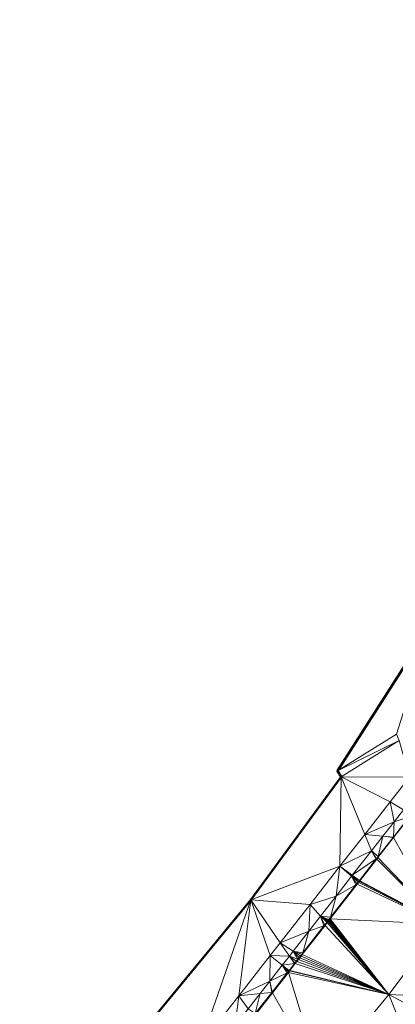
# Model space of a CAD drawing. Header units: metres. Extents: x 3490451 to 6981510, y 5754235 to 11509207.
# Tile 24 of 77: x 3490569 to 3490581, y 5754469 to 5754499. Entities that reach past the tile are written whole.
import ezdxf

# ---------------------------------------------------------------- set-up
doc = ezdxf.new("R2010")
doc.units = ezdxf.units.M
doc.layers.add('Kartierung-05$0$$VERB', color=7, linetype='Continuous', lineweight=18, true_color=0x82563a)

msp = doc.modelspace()

# ---------------------------------------------------------------- linework, layer by layer
at = {"layer": 'Kartierung-05$0$$VERB', "color": 1, "lineweight": 50, "ltscale": 0.02}
msp.add_lwpolyline([(3490592.531, 5754500.885), (3490593.412, 5754497.525), (3490589.588, 5754491.697), (3490586.29, 5754486.557), (3490581.84, 5754480.821), (3490578.979, 5754476.361), (3490579.096, 5754476.183), (3490576.349, 5754472.455), (3490569.337, 5754463.952)], dxfattribs=at)
at = {"layer": 'Kartierung-05$0$$VERB'}
for points in [[(3490581.84, 5754480.821, 165.557), (3490578.979, 5754476.361, 165.501), (3490580.777, 5754477.477, 165.531)], [(3490580.855, 5754477.287, 166.319), (3490578.979, 5754476.361, 165.501), (3490580.777, 5754477.477, 165.531)], [(3490580.855, 5754477.287, 166.319), (3490579.096, 5754476.183, 166.417), (3490578.979, 5754476.361, 165.501)], [(3490581.167, 5754476.175, 166.401), (3490580.855, 5754477.287, 166.319), (3490579.096, 5754476.183, 166.417)], [(3490579.057, 5754473.472, 166.519), (3490576.349, 5754472.455, 166.854), (3490579.096, 5754476.183, 166.417)], [(3490579.81, 5754474.436, 166.477), (3490579.057, 5754473.472, 166.519), (3490579.096, 5754476.183, 166.417)], [(3490579.81, 5754474.436, 166.477), (3490580.579, 5754475.421, 166.434), (3490579.096, 5754476.183, 166.417)], [(3490580.579, 5754475.421, 166.434), (3490581.167, 5754476.175, 166.401), (3490579.096, 5754476.183, 166.417)], [(3490580.984, 5754475.186, 166.283), (3490580.579, 5754475.421, 166.434), (3490581.167, 5754476.175, 166.401)], [(3490580.7, 5754474.823, 166.283), (3490579.81, 5754474.436, 166.477), (3490580.579, 5754475.421, 166.434)], [(3490580.984, 5754475.186, 166.283), (3490580.7, 5754474.823, 166.283), (3490580.579, 5754475.421, 166.434)], [(3490581.155, 5754474.967, 166.283), (3490580.984, 5754475.186, 166.283), (3490580.7, 5754474.823, 166.283)], [(3490580.68, 5754474.358, 166.283), (3490581.155, 5754474.967, 166.283), (3490580.7, 5754474.823, 166.283)], [(3490580.688, 5754474.343, 165.956), (3490580.68, 5754474.358, 166.283), (3490581.155, 5754474.967, 166.283)], [(3490580.688, 5754474.343, 165.956), (3490581.18, 5754474.973, 165.926), (3490582.148, 5754471.718, 165.975)], [(3490580.688, 5754474.343, 165.956), (3490581.155, 5754474.967, 166.283), (3490581.18, 5754474.973, 165.926)], [(3490580.36, 5754474.387, 166.283), (3490580.7, 5754474.823, 166.283), (3490579.81, 5754474.436, 166.477)], [(3490580.36, 5754474.387, 166.283), (3490580.68, 5754474.358, 166.283), (3490580.7, 5754474.823, 166.283)], [(3490579.81, 5754474.436, 166.477), (3490580.012, 5754473.941, 166.283), (3490579.057, 5754473.472, 166.519)], [(3490580.36, 5754474.387, 166.283), (3490579.81, 5754474.436, 166.477), (3490580.012, 5754473.941, 166.283)], [(3490580.221, 5754473.77, 166.283), (3490580.36, 5754474.387, 166.283), (3490580.012, 5754473.941, 166.283)], [(3490580.688, 5754474.343, 165.956), (3490580.212, 5754473.733, 165.985), (3490582.148, 5754471.718, 165.975)], [(3490580.221, 5754473.77, 166.283), (3490580.688, 5754474.343, 165.956), (3490580.212, 5754473.733, 165.985)], [(3490580.221, 5754473.77, 166.283), (3490580.67, 5754474.345, 166.283), (3490580.36, 5754474.387, 166.283)], [(3490580.221, 5754473.77, 166.283), (3490580.67, 5754474.345, 166.283), (3490580.688, 5754474.343, 165.956)], [(3490580.67, 5754474.345, 166.283), (3490580.36, 5754474.387, 166.283), (3490580.68, 5754474.358, 166.283)], [(3490580.67, 5754474.345, 166.283), (3490580.688, 5754474.343, 165.956), (3490580.68, 5754474.358, 166.283)], [(3490580.012, 5754473.941, 166.283), (3490579.057, 5754473.472, 166.519), (3490579.431, 5754473.197, 166.283)], [(3490580.158, 5754473.691, 166.283), (3490580.012, 5754473.941, 166.283), (3490579.431, 5754473.197, 166.283)], [(3490580.158, 5754473.691, 166.283), (3490580.163, 5754473.697, 166.283), (3490580.012, 5754473.941, 166.283)], [(3490580.221, 5754473.77, 166.283), (3490580.163, 5754473.697, 166.283), (3490580.012, 5754473.941, 166.283)], [(3490580.158, 5754473.691, 166.283), (3490579.431, 5754473.197, 166.283), (3490579.647, 5754473.036, 166.283)], [(3490580.158, 5754473.691, 166.283), (3490579.662, 5754473.028, 166.018), (3490579.647, 5754473.036, 166.283)], [(3490580.158, 5754473.691, 166.283), (3490580.175, 5754473.685, 165.987), (3490579.662, 5754473.028, 166.018)], [(3490580.175, 5754473.685, 165.987), (3490579.662, 5754473.028, 166.018), (3490582.148, 5754471.718, 165.975)], [(3490580.158, 5754473.691, 166.283), (3490580.175, 5754473.685, 165.987), (3490580.163, 5754473.697, 166.283)], [(3490580.221, 5754473.77, 166.283), (3490580.163, 5754473.697, 166.283), (3490580.212, 5754473.733, 165.985)], [(3490580.175, 5754473.685, 165.987), (3490580.163, 5754473.697, 166.283), (3490580.212, 5754473.733, 165.985)], [(3490580.175, 5754473.685, 165.987), (3490580.212, 5754473.733, 165.985), (3490582.148, 5754471.718, 165.975)], [(3490578.151, 5754472.313, 166.583), (3490579.057, 5754473.472, 166.519), (3490576.349, 5754472.455, 166.854)], [(3490578.94, 5754472.562, 166.519), (3490578.151, 5754472.313, 166.583), (3490579.057, 5754473.472, 166.519)], [(3490578.94, 5754472.562, 166.519), (3490579.057, 5754473.472, 166.519), (3490579.412, 5754473.166, 166.519)], [(3490579.057, 5754473.472, 166.519), (3490579.412, 5754473.166, 166.519), (3490579.431, 5754473.197, 166.283)], [(3490579.542, 5754472.905, 166.519), (3490578.94, 5754472.562, 166.519), (3490579.412, 5754473.166, 166.519)], [(3490579.412, 5754473.166, 166.519), (3490579.431, 5754473.197, 166.283), (3490579.647, 5754473.036, 166.283)], [(3490579.412, 5754473.166, 166.519), (3490579.62, 5754473.004, 166.519), (3490579.647, 5754473.036, 166.283)], [(3490579.612, 5754472.994, 166.519), (3490579.412, 5754473.166, 166.519), (3490579.62, 5754473.004, 166.519)], [(3490579.567, 5754472.937, 166.519), (3490579.612, 5754472.994, 166.519), (3490579.412, 5754473.166, 166.519)], [(3490579.542, 5754472.905, 166.519), (3490579.567, 5754472.937, 166.519), (3490579.412, 5754473.166, 166.519)], [(3490579.62, 5754473.004, 166.519), (3490579.647, 5754473.036, 166.283), (3490579.648, 5754473.01, 166.019)], [(3490579.662, 5754473.028, 166.018), (3490579.647, 5754473.036, 166.283), (3490579.648, 5754473.01, 166.019)], [(3490579.542, 5754472.905, 166.519), (3490578.764, 5754471.878, 166.082), (3490579.585, 5754472.929, 166.024)], [(3490578.764, 5754471.878, 166.082), (3490579.585, 5754472.929, 166.024), (3490582.148, 5754471.718, 165.975)], [(3490578.776, 5754471.925, 166.519), (3490579.542, 5754472.905, 166.519), (3490578.764, 5754471.878, 166.082)], [(3490578.776, 5754471.925, 166.519), (3490579.542, 5754472.905, 166.519), (3490578.94, 5754472.562, 166.519)], [(3490579.542, 5754472.905, 166.519), (3490579.585, 5754472.929, 166.024), (3490579.567, 5754472.937, 166.519)], [(3490579.585, 5754472.929, 166.024), (3490579.567, 5754472.937, 166.519), (3490579.612, 5754472.994, 166.519)], [(3490579.585, 5754472.929, 166.024), (3490579.612, 5754472.994, 166.519), (3490579.626, 5754472.982, 166.021)], [(3490579.585, 5754472.929, 166.024), (3490579.626, 5754472.982, 166.021), (3490582.148, 5754471.718, 165.975)], [(3490579.612, 5754472.994, 166.519), (3490579.626, 5754472.982, 166.021), (3490579.62, 5754473.004, 166.519)], [(3490579.626, 5754472.982, 166.021), (3490579.62, 5754473.004, 166.519), (3490579.648, 5754473.01, 166.019)], [(3490579.626, 5754472.982, 166.021), (3490582.148, 5754471.718, 165.975), (3490579.648, 5754473.01, 166.019)], [(3490579.662, 5754473.028, 166.018), (3490582.148, 5754471.718, 165.975), (3490579.648, 5754473.01, 166.019)], [(3490574.819, 5754468.048, 166.82), (3490569.337, 5754463.952, 167.324), (3490576.349, 5754472.455, 166.854)], [(3490575.987, 5754469.543, 166.737), (3490574.819, 5754468.048, 166.82), (3490576.349, 5754472.455, 166.854)], [(3490575.987, 5754469.543, 166.737), (3490576.938, 5754470.76, 166.669), (3490576.349, 5754472.455, 166.854)], [(3490577.245, 5754471.153, 166.648), (3490576.938, 5754470.76, 166.669), (3490576.349, 5754472.455, 166.854)], [(3490578.151, 5754472.313, 166.583), (3490577.245, 5754471.153, 166.648), (3490576.349, 5754472.455, 166.854)], [(3490578.94, 5754472.562, 166.519), (3490578.468, 5754471.958, 166.519), (3490578.151, 5754472.313, 166.583)], [(3490578.776, 5754471.925, 166.519), (3490578.94, 5754472.562, 166.519), (3490578.468, 5754471.958, 166.519)], [(3490578.11, 5754471.499, 166.519), (3490578.151, 5754472.313, 166.583), (3490577.245, 5754471.153, 166.648)], [(3490578.11, 5754471.499, 166.519), (3490578.468, 5754471.958, 166.519), (3490578.151, 5754472.313, 166.583)], [(3490578.572, 5754471.666, 166.519), (3490578.11, 5754471.499, 166.519), (3490578.468, 5754471.958, 166.519)], [(3490578.572, 5754471.666, 166.519), (3490578.594, 5754471.693, 166.519), (3490578.468, 5754471.958, 166.519)], [(3490578.705, 5754471.835, 166.519), (3490578.683, 5754471.807, 166.519), (3490578.468, 5754471.958, 166.519)], [(3490578.594, 5754471.693, 166.519), (3490578.66, 5754471.777, 166.519), (3490578.468, 5754471.958, 166.519)], [(3490578.683, 5754471.807, 166.519), (3490578.66, 5754471.777, 166.519), (3490578.468, 5754471.958, 166.519)], [(3490578.725, 5754471.86, 166.519), (3490578.705, 5754471.835, 166.519), (3490578.468, 5754471.958, 166.519)], [(3490578.776, 5754471.925, 166.519), (3490578.725, 5754471.86, 166.519), (3490578.468, 5754471.958, 166.519)], [(3490578.725, 5754471.86, 166.519), (3490578.705, 5754471.835, 166.519), (3490578.723, 5754471.826, 166.085)], [(3490578.725, 5754471.86, 166.519), (3490578.744, 5754471.853, 166.083), (3490578.723, 5754471.826, 166.085)], [(3490578.744, 5754471.853, 166.083), (3490578.723, 5754471.826, 166.085), (3490580.54, 5754469.583, 166.066)], [(3490578.776, 5754471.925, 166.519), (3490578.764, 5754471.878, 166.082), (3490578.725, 5754471.86, 166.519)], [(3490578.764, 5754471.878, 166.082), (3490578.725, 5754471.86, 166.519), (3490578.744, 5754471.853, 166.083)], [(3490578.764, 5754471.878, 166.082), (3490578.744, 5754471.853, 166.083), (3490580.54, 5754469.583, 166.066)], [(3490578.764, 5754471.878, 166.082), (3490582.148, 5754471.718, 165.975), (3490580.54, 5754469.583, 166.066)], [(3490577.915, 5754470.793, 166.142), (3490578.607, 5754471.678, 166.093), (3490580.54, 5754469.583, 166.066)], [(3490577.929, 5754470.844, 166.519), (3490577.915, 5754470.793, 166.142), (3490578.607, 5754471.678, 166.093)], [(3490577.929, 5754470.844, 166.519), (3490578.572, 5754471.666, 166.519), (3490578.607, 5754471.678, 166.093)], [(3490577.929, 5754470.844, 166.519), (3490578.572, 5754471.666, 166.519), (3490578.11, 5754471.499, 166.519)], [(3490578.572, 5754471.666, 166.519), (3490578.607, 5754471.678, 166.093), (3490578.594, 5754471.693, 166.519)], [(3490578.594, 5754471.693, 166.519), (3490578.66, 5754471.777, 166.519), (3490578.674, 5754471.764, 166.088)], [(3490578.607, 5754471.678, 166.093), (3490578.594, 5754471.693, 166.519), (3490578.674, 5754471.764, 166.088)], [(3490578.607, 5754471.678, 166.093), (3490578.674, 5754471.764, 166.088), (3490580.54, 5754469.583, 166.066)], [(3490578.683, 5754471.807, 166.519), (3490578.699, 5754471.796, 166.086), (3490578.66, 5754471.777, 166.519)], [(3490578.699, 5754471.796, 166.086), (3490578.66, 5754471.777, 166.519), (3490578.674, 5754471.764, 166.088)], [(3490578.699, 5754471.796, 166.086), (3490578.674, 5754471.764, 166.088), (3490580.54, 5754469.583, 166.066)], [(3490578.705, 5754471.835, 166.519), (3490578.683, 5754471.807, 166.519), (3490578.699, 5754471.796, 166.086)], [(3490578.705, 5754471.835, 166.519), (3490578.723, 5754471.826, 166.085), (3490578.699, 5754471.796, 166.086)], [(3490578.723, 5754471.826, 166.085), (3490578.699, 5754471.796, 166.086), (3490580.54, 5754469.583, 166.066)], [(3490583.926, 5754469.423, 165.927), (3490582.148, 5754471.718, 165.975), (3490580.54, 5754469.583, 166.066)], [(3490577.64, 5754470.898, 166.519), (3490578.11, 5754471.499, 166.519), (3490577.245, 5754471.153, 166.648)], [(3490577.929, 5754470.844, 166.519), (3490577.64, 5754470.898, 166.519), (3490578.11, 5754471.499, 166.519)], [(3490577.524, 5754470.749, 166.519), (3490577.245, 5754471.153, 166.648), (3490576.938, 5754470.76, 166.669)], [(3490577.64, 5754470.898, 166.519), (3490577.524, 5754470.749, 166.519), (3490577.245, 5754471.153, 166.648)], [(3490576.928, 5754469.987, 166.519), (3490575.987, 5754469.543, 166.737), (3490576.938, 5754470.76, 166.669)], [(3490576.928, 5754469.987, 166.519), (3490577.306, 5754470.47, 166.519), (3490576.938, 5754470.76, 166.669)], [(3490577.524, 5754470.749, 166.519), (3490577.306, 5754470.47, 166.519), (3490576.938, 5754470.76, 166.669)], [(3490577.524, 5754470.749, 166.519), (3490577.679, 5754470.524, 166.519), (3490577.306, 5754470.47, 166.519)], [(3490577.64, 5754470.898, 166.519), (3490577.777, 5754470.649, 166.519), (3490577.524, 5754470.749, 166.519)], [(3490577.687, 5754470.534, 166.519), (3490577.524, 5754470.749, 166.519), (3490577.679, 5754470.524, 166.519)], [(3490577.73, 5754470.589, 166.519), (3490577.687, 5754470.534, 166.519), (3490577.524, 5754470.749, 166.519)], [(3490577.777, 5754470.649, 166.519), (3490577.73, 5754470.589, 166.519), (3490577.524, 5754470.749, 166.519)], [(3490577.64, 5754470.898, 166.519), (3490577.86, 5754470.755, 166.519), (3490577.82, 5754470.705, 166.519)], [(3490577.64, 5754470.898, 166.519), (3490577.82, 5754470.705, 166.519), (3490577.777, 5754470.649, 166.519)], [(3490577.896, 5754470.801, 166.519), (3490577.64, 5754470.898, 166.519), (3490577.86, 5754470.755, 166.519)], [(3490577.929, 5754470.844, 166.519), (3490577.896, 5754470.801, 166.519), (3490577.64, 5754470.898, 166.519)], [(3490577.777, 5754470.649, 166.519), (3490577.751, 5754470.582, 166.154), (3490577.73, 5754470.589, 166.519)], [(3490577.797, 5754470.642, 166.15), (3490577.777, 5754470.649, 166.519), (3490577.751, 5754470.582, 166.154)], [(3490577.82, 5754470.705, 166.519), (3490577.797, 5754470.642, 166.15), (3490577.777, 5754470.649, 166.519)], [(3490577.84, 5754470.696, 166.147), (3490577.82, 5754470.705, 166.519), (3490577.797, 5754470.642, 166.15)], [(3490577.84, 5754470.696, 166.147), (3490577.797, 5754470.642, 166.15), (3490580.54, 5754469.583, 166.066)], [(3490577.86, 5754470.755, 166.519), (3490577.84, 5754470.696, 166.147), (3490577.82, 5754470.705, 166.519)], [(3490577.879, 5754470.747, 166.145), (3490577.86, 5754470.755, 166.519), (3490577.84, 5754470.696, 166.147)], [(3490577.879, 5754470.747, 166.145), (3490577.84, 5754470.696, 166.147), (3490580.54, 5754469.583, 166.066)], [(3490577.896, 5754470.801, 166.519), (3490577.879, 5754470.747, 166.145), (3490577.86, 5754470.755, 166.519)], [(3490577.915, 5754470.793, 166.142), (3490577.896, 5754470.801, 166.519), (3490577.879, 5754470.747, 166.145)], [(3490577.915, 5754470.793, 166.142), (3490577.879, 5754470.747, 166.145), (3490580.54, 5754469.583, 166.066)], [(3490577.929, 5754470.844, 166.519), (3490577.915, 5754470.793, 166.142), (3490577.896, 5754470.801, 166.519)], [(3490577.452, 5754470.234, 166.519), (3490576.928, 5754469.987, 166.519), (3490577.306, 5754470.47, 166.519)], [(3490577.679, 5754470.524, 166.519), (3490577.513, 5754470.312, 166.519), (3490577.306, 5754470.47, 166.519)], [(3490577.512, 5754470.31, 166.519), (3490577.513, 5754470.312, 166.519), (3490577.306, 5754470.47, 166.519)], [(3490577.51, 5754470.307, 166.519), (3490577.512, 5754470.31, 166.519), (3490577.306, 5754470.47, 166.519)], [(3490577.487, 5754470.279, 166.519), (3490577.51, 5754470.307, 166.519), (3490577.306, 5754470.47, 166.519)], [(3490577.452, 5754470.234, 166.519), (3490577.487, 5754470.279, 166.519), (3490577.306, 5754470.47, 166.519)], [(3490577.679, 5754470.524, 166.519), (3490577.541, 5754470.313, 166.169), (3490577.513, 5754470.312, 166.519)], [(3490577.7, 5754470.517, 166.157), (3490577.679, 5754470.524, 166.519), (3490577.541, 5754470.313, 166.169)], [(3490577.7, 5754470.517, 166.157), (3490577.541, 5754470.313, 166.169), (3490580.54, 5754469.583, 166.066)], [(3490577.687, 5754470.534, 166.519), (3490577.7, 5754470.517, 166.157), (3490577.679, 5754470.524, 166.519)], [(3490577.73, 5754470.589, 166.519), (3490577.687, 5754470.534, 166.519), (3490577.7, 5754470.517, 166.157)], [(3490577.751, 5754470.582, 166.154), (3490577.73, 5754470.589, 166.519), (3490577.7, 5754470.517, 166.157)], [(3490577.751, 5754470.582, 166.154), (3490577.7, 5754470.517, 166.157), (3490580.54, 5754469.583, 166.066)], [(3490577.797, 5754470.642, 166.15), (3490577.751, 5754470.582, 166.154), (3490580.54, 5754469.583, 166.066)], [(3490577.452, 5754470.234, 166.519), (3490577, 5754469.657, 166.519), (3490576.928, 5754469.987, 166.519)], [(3490577.452, 5754470.234, 166.519), (3490577.012, 5754469.636, 166.206), (3490577, 5754469.657, 166.519)], [(3490577.012, 5754469.636, 166.206), (3490577.495, 5754470.254, 166.172), (3490578.464, 5754467.066, 166.209)], [(3490577.452, 5754470.234, 166.519), (3490577.012, 5754469.636, 166.206), (3490577.495, 5754470.254, 166.172)], [(3490577.452, 5754470.234, 166.519), (3490577.495, 5754470.254, 166.172), (3490577.487, 5754470.279, 166.519)], [(3490577.487, 5754470.279, 166.519), (3490577.51, 5754470.307, 166.519), (3490577.529, 5754470.297, 166.169)], [(3490577.495, 5754470.254, 166.172), (3490577.487, 5754470.279, 166.519), (3490577.529, 5754470.297, 166.169)], [(3490577.495, 5754470.254, 166.172), (3490577.529, 5754470.297, 166.169), (3490580.54, 5754469.583, 166.066)], [(3490577.495, 5754470.254, 166.172), (3490578.464, 5754467.066, 166.209), (3490580.54, 5754469.583, 166.066)], [(3490577.51, 5754470.307, 166.519), (3490577.512, 5754470.31, 166.519), (3490577.529, 5754470.297, 166.169)], [(3490577.512, 5754470.31, 166.519), (3490577.513, 5754470.312, 166.519), (3490577.529, 5754470.297, 166.169)], [(3490577.541, 5754470.313, 166.169), (3490577.513, 5754470.312, 166.519), (3490577.529, 5754470.297, 166.169)], [(3490577.541, 5754470.313, 166.169), (3490577.529, 5754470.297, 166.169), (3490580.54, 5754469.583, 166.066)], [(3490576.639, 5754469.616, 166.519), (3490576.928, 5754469.987, 166.519), (3490575.987, 5754469.543, 166.737)], [(3490576.99, 5754469.643, 166.519), (3490576.639, 5754469.616, 166.519), (3490576.928, 5754469.987, 166.519)], [(3490576.99, 5754469.643, 166.519), (3490577, 5754469.657, 166.519), (3490576.928, 5754469.987, 166.519)], [(3490575.987, 5754469.543, 166.737), (3490575.875, 5754468.639, 166.519), (3490574.819, 5754468.048, 166.82)], [(3490576.271, 5754469.146, 166.519), (3490575.987, 5754469.543, 166.737), (3490575.875, 5754468.639, 166.519)], [(3490576.639, 5754469.616, 166.519), (3490576.271, 5754469.146, 166.519), (3490575.987, 5754469.543, 166.737)], [(3490576.489, 5754469.003, 166.519), (3490576.639, 5754469.616, 166.519), (3490576.271, 5754469.146, 166.519)], [(3490577.012, 5754469.636, 166.206), (3490576.476, 5754468.95, 166.244), (3490578.464, 5754467.066, 166.209)], [(3490576.489, 5754469.003, 166.519), (3490577.012, 5754469.636, 166.206), (3490576.476, 5754468.95, 166.244)], [(3490576.489, 5754469.003, 166.519), (3490576.99, 5754469.643, 166.519), (3490576.639, 5754469.616, 166.519)], [(3490576.489, 5754469.003, 166.519), (3490576.99, 5754469.643, 166.519), (3490577.012, 5754469.636, 166.206)], [(3490576.99, 5754469.643, 166.519), (3490577.012, 5754469.636, 166.206), (3490577, 5754469.657, 166.519)], [(3490581.768, 5754466.529, 166.05), (3490578.464, 5754467.066, 166.209), (3490580.54, 5754469.583, 166.066)], [(3490581.768, 5754466.529, 166.05), (3490580.54, 5754469.583, 166.066), (3490583.027, 5754468.261, 165.983)], [(3490583.926, 5754469.423, 165.927), (3490580.54, 5754469.583, 166.066), (3490583.027, 5754468.261, 165.983)]]:
    msp.add_3dface(points, dxfattribs=at)

doc.saveas('drawing.dxf')
